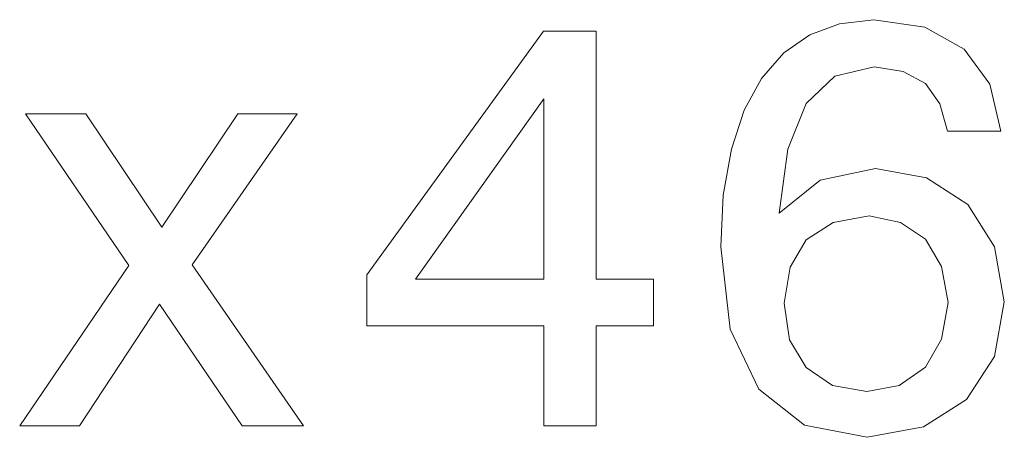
# Model space of a CAD drawing. Extents: x 88 to 2391, y -1 to 1539.
# Tile 6 of 7: x 1238 to 1272, y 1524 to 1539. Entities that reach past the tile are written whole.
import ezdxf

# ---------------------------------------------------------------- set-up
doc = ezdxf.new("R2010")
doc.units = 0

msp = doc.modelspace()

# ---------------------------------------------------------------- linework, layer by layer
at = {"color": 7, "lineweight": 13}
for points in [[(1271.867, 1534.856), (1271.484, 1536.49), (1270.596, 1537.7), (1269.225, 1538.467), (1267.449, 1538.729), (1266.259, 1538.588), (1265.23, 1538.204), (1264.323, 1537.579), (1263.556, 1536.691), (1262.951, 1535.582), (1262.507, 1534.23), (1262.225, 1532.637), (1262.144, 1530.841), (1262.467, 1527.977), (1263.455, 1525.899), (1265.049, 1524.648), (1267.228, 1524.225), (1269.184, 1524.588), (1270.677, 1525.536), (1271.646, 1527.029), (1271.988, 1528.925), (1271.646, 1530.841), (1270.718, 1532.314), (1269.285, 1533.242), (1267.51, 1533.565), (1265.594, 1533.161), (1264.161, 1532.011), (1264.464, 1534.23), (1265.109, 1535.824), (1266.098, 1536.772), (1267.47, 1537.095), (1268.478, 1536.933), (1269.245, 1536.51), (1269.749, 1535.804), (1270.011, 1534.856)], [(1255.991, 1524.628), (1257.807, 1524.628), (1257.807, 1528.098), (1259.804, 1528.098), (1259.804, 1529.712), (1257.807, 1529.712), (1257.807, 1538.325), (1255.971, 1538.325), (1249.839, 1529.873), (1249.839, 1528.098), (1255.991, 1528.098)], [(1251.533, 1529.712), (1255.991, 1535.985), (1255.991, 1529.712)], [(1239.853, 1524.628), (1242.637, 1528.844), (1245.501, 1524.628), (1247.64, 1524.628), (1243.766, 1530.216), (1247.418, 1535.461), (1245.36, 1535.461), (1242.718, 1531.527), (1240.075, 1535.461), (1237.977, 1535.461), (1241.568, 1530.196), (1237.775, 1524.628)], [(1270.032, 1528.905), (1269.81, 1527.634), (1269.245, 1526.666), (1268.337, 1526.02), (1267.207, 1525.818), (1266.017, 1526.02), (1265.109, 1526.645), (1264.524, 1527.614), (1264.343, 1528.885), (1264.545, 1530.135), (1265.109, 1531.083), (1266.037, 1531.689), (1267.288, 1531.911), (1268.377, 1531.689), (1269.245, 1531.104), (1269.81, 1530.155)]]:
    msp.add_lwpolyline(points, close=True, dxfattribs=at)

doc.saveas('drawing.dxf')
